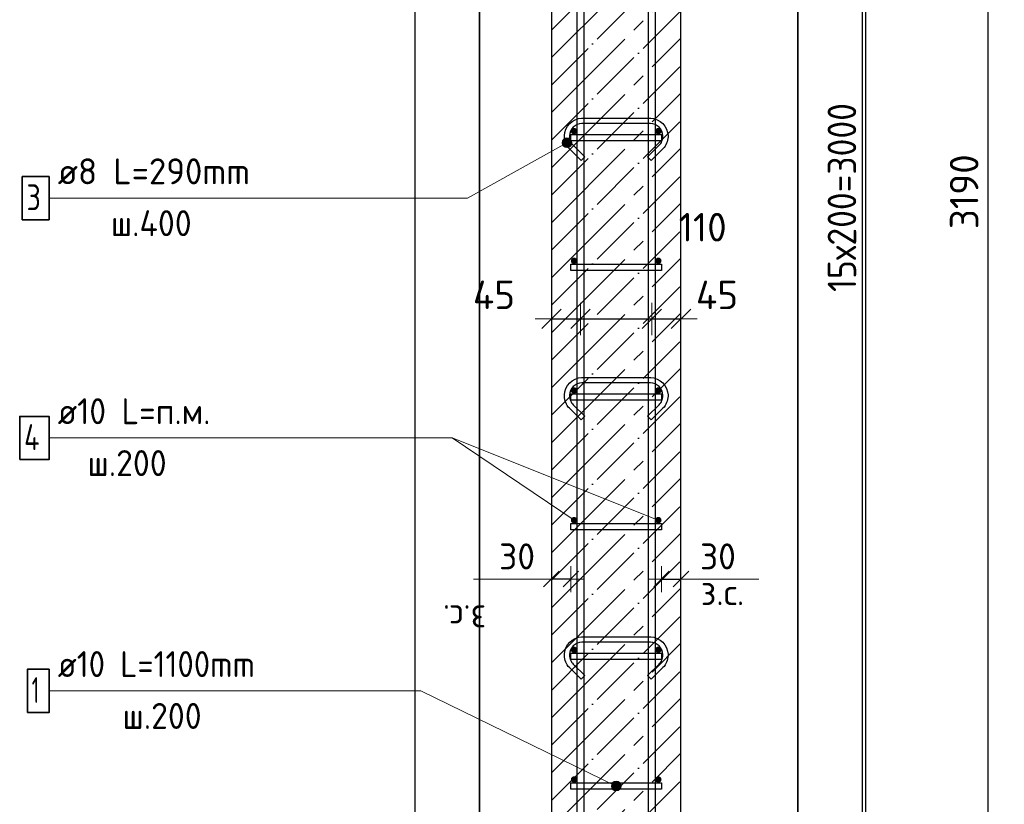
# Model space of a CAD drawing. Header units: millimetres. Extents: x -2258 to 68686, y -2266 to 30725.
# Tile 4 of 83: x -2227 to -707, y 4082 to 5292. Entities that reach past the tile are written whole.
import ezdxf

# ---------------------------------------------------------------- set-up
doc = ezdxf.new("R2010")
doc.units = ezdxf.units.MM
doc.header["$PDMODE"] = 65
doc.linetypes.add('______11', pattern=[100, 80, -10, 0, -10])
doc.linetypes.add('______5', pattern=[220, 160, -20, 20, -20])
for name, color, linetype, lineweight in [('Standard', 7, 'Continuous', 25), ('Арм.стержн. Арматура края', 96, 'Continuous', 35), ('Арм.стержн. вертикальными 1', 22, 'Continuous', 35), ('Арм.стержн.горизонт. 1', 180, 'Continuous', 35), ('Размерная линия_ общее', 7, 'Continuous', 13), ('Размерная линия_ общее_1', 7, 'Continuous', 13)]:
    doc.layers.add(name, color=color, linetype=linetype, lineweight=lineweight)
doc.layers.add('Арм.стержн.Стяжки', color=7, linetype='Continuous', lineweight=35, true_color=0x501e0f)
doc.styles.add('ISOCPEUR', font='ISOCPEUR')
doc.dimstyles.new('DIMSTYLE_3', dxfattribs={"dimtxt": 44, "dimasz": 50, "dimexe": 0, "dimexo": 0, "dimgap": 22, "dimtad": 2, "dimdec": 0, "dimrnd": 5, "dimzin": 12, "dimdsep": 46, "dimtxsty": 'ISOCPEUR', "dimblk1": 'ALL_ML_STRICH', "dimblk2": 'ALL_ML_STRICH', "dimsah": 1, "dimcen": 0, "dimclrd": 7, "dimclre": 256, "dimclrt": 7, "dimadec": 0, "dimazin": 0, "dimtfac": 1, "dimtdec": 0, "dimtix": 1, "dimtmove": 2, "dimatfit": 3, "dimfxl": 0, "dimtzin": 0, "dimlwd": 0, "dimlwe": -3, "dimarcsym": 0})
doc.dimstyles.new('DIMSTYLE_7', dxfattribs={"dimtxt": 44, "dimasz": 50, "dimexe": 0, "dimexo": 0.001, "dimgap": 22, "dimtad": 2, "dimdec": 0, "dimrnd": 5, "dimzin": 12, "dimdsep": 46, "dimtxsty": 'ISOCPEUR', "dimblk1": 'ALL_ML_STRICH', "dimblk2": 'ALL_ML_STRICH', "dimsah": 1, "dimcen": 0, "dimse1": 1, "dimse2": 1, "dimclrd": 7, "dimclre": 256, "dimclrt": 7, "dimadec": 0, "dimazin": 0, "dimtfac": 1, "dimtdec": 0, "dimtix": 1, "dimtmove": 2, "dimatfit": 3, "dimfxl": 0, "dimtvp": 1.2, "dimtzin": 0, "dimlwd": 0, "dimlwe": -3, "dimarcsym": 0})
doc.dimstyles.new('DIMSTYLE_9', dxfattribs={"dimtxt": 40, "dimasz": 40, "dimexe": 0, "dimexo": 0.001, "dimgap": 20, "dimtad": 2, "dimdec": 0, "dimrnd": 5, "dimzin": 12, "dimdsep": 46, "dimtxsty": 'ISOCPEUR', "dimblk1": 'ALL_ML_STRICH', "dimblk2": 'ALL_ML_STRICH', "dimsah": 1, "dimcen": 0, "dimse1": 1, "dimse2": 1, "dimclrd": 7, "dimclre": 256, "dimclrt": 7, "dimadec": 0, "dimazin": 0, "dimtfac": 1, "dimtdec": 0, "dimtix": 1, "dimtmove": 2, "dimatfit": 3, "dimfxl": 0, "dimtvp": 1.2, "dimtzin": 0, "dimlwd": 0, "dimlwe": -3, "dimarcsym": 0})

# ---------------------------------------------------------------- blocks, each defined once
blk = doc.blocks.new('ALL_ML_STRICH')
at = {"color": 0, "linetype": 'ByBlock', "lineweight": -2}
for p, q in [((0, -0.5), (0, 0.5)), ((-1, 0), (0.5, 0)), ((-0.3, -0.3), (0.3, 0.3))]:
    blk.add_line(p, q, dxfattribs=at)
blk = doc.blocks.new('*D259')
at = {"layer": 'DEFPOINTS', "color": 7, "linetype": 'Continuous', "lineweight": 13, "transparency": 33554687}
for p in [(-1084.3, 6615.2), (-1206.3, 3425.2), (-732.3, 3425.2)]:
    blk.add_point(p, dxfattribs=at)
at = {"layer": 'Размерная линия_ общее', "color": 253, "linetype": 'Continuous', "lineweight": -2, "true_color": 0xa0a0a0, "transparency": 33554687}
for p, q in [((-1064.3, 6615.2), (-732.3, 6615.2)), ((-1186.3, 3425.2), (-732.3, 3425.2))]:
    blk.add_line(p, q, dxfattribs=at)
at = {"layer": 'Размерная линия_ общее', "color": 7, "linetype": 'Continuous', "lineweight": -2, "transparency": 33554687}
blk.add_line((-732.3, 3425.2), (-732.3, 6615.2), dxfattribs=at)
at = {"layer": 'Размерная линия_ общее', "color": 7, "linetype": 'Continuous', "lineweight": 13, "transparency": 33554687, "xscale": 50, "yscale": 50, "zscale": 50}
for p, rotation in [((-732.3, 6615.2), 90), ((-732.3, 3425.2), 270)]:
    blk.add_blockref('ALL_ML_STRICH', p, dxfattribs=dict(at, rotation=rotation))
at = {"layer": 'Размерная линия_ общее', "color": 7, "linetype": 'Continuous', "lineweight": 13, "transparency": 33554687, "insert": (-769.3, 5026.8), "char_height": 44, "width": 176, "attachment_point": 5, "rotation": 90, "style": 'ISOCPEUR'}
blk.add_mtext('\\A1;{3190}', dxfattribs=at)
blk = doc.blocks.new('*D262')
at = {"layer": 'DEFPOINTS', "color": 7, "linetype": 'Continuous', "lineweight": 13, "transparency": 33554687}
for p in [(-1241.3, 6520.2), (-1241.3, 3520.2), (-920.9, 3520.2)]:
    blk.add_point(p, dxfattribs=at)
at = {"layer": 'Размерная линия_ общее', "color": 253, "linetype": 'Continuous', "lineweight": -2, "true_color": 0xa0a0a0, "transparency": 33554687}
for p, q in [((-1221.3, 6520.2), (-920.9, 6520.2)), ((-1221.3, 3520.2), (-920.9, 3520.2))]:
    blk.add_line(p, q, dxfattribs=at)
at = {"layer": 'Размерная линия_ общее', "color": 7, "linetype": 'Continuous', "lineweight": -2, "transparency": 33554687}
blk.add_line((-920.9, 3520.2), (-920.9, 6520.2), dxfattribs=at)
at = {"layer": 'Размерная линия_ общее', "color": 7, "linetype": 'Continuous', "lineweight": 13, "transparency": 33554687, "xscale": 50, "yscale": 50, "zscale": 50}
for p, rotation in [((-920.9, 6520.2), 90), ((-920.9, 3520.2), 270)]:
    blk.add_blockref('ALL_ML_STRICH', p, dxfattribs=dict(at, rotation=rotation))
at = {"layer": 'Размерная линия_ общее', "color": 7, "linetype": 'Continuous', "lineweight": 13, "transparency": 33554687, "insert": (-979.9, 4872.2), "char_height": 44, "width": 2.2, "attachment_point": 1, "rotation": 90, "line_spacing_factor": 0.60241, "style": 'ISOCPEUR'}
blk.add_mtext('\\W0.91;15х200=3000', dxfattribs=at)
blk = doc.blocks.new('*D269')
at = {"layer": 'DEFPOINTS', "color": 7, "linetype": 'Continuous', "lineweight": 13, "transparency": 33554687}
for p in [(-1361.3, 4833), (-1406.3, 4830.7), (-1406.3, 4821.3)]:
    blk.add_point(p, dxfattribs=at)
at = {"layer": 'Размерная линия_ общее', "color": 7, "linetype": 'Continuous', "lineweight": -2, "transparency": 33554687}
blk.add_line((-1406.3, 4830.7), (-1361.3, 4830.7), dxfattribs=at)
at = {"layer": 'Размерная линия_ общее', "color": 7, "linetype": 'Continuous', "lineweight": 13, "transparency": 33554687, "xscale": 50, "yscale": 50, "zscale": 50, "rotation": 180}
blk.add_blockref('ALL_ML_STRICH', (-1406.3, 4830.7), dxfattribs=at)
at = {"layer": 'Размерная линия_ общее', "color": 7, "linetype": 'Continuous', "lineweight": 13, "transparency": 33554687, "xscale": 50, "yscale": 50, "zscale": 50}
blk.add_blockref('ALL_ML_STRICH', (-1361.3, 4830.7), dxfattribs=at)
at = {"layer": 'Размерная линия_ общее', "color": 7, "linetype": 'Continuous', "lineweight": 13, "transparency": 33554687, "insert": (-1495, 4867.8), "char_height": 44, "width": 88, "attachment_point": 5, "style": 'ISOCPEUR'}
blk.add_mtext('\\A1;{45}', dxfattribs=at)
blk = doc.blocks.new('*D270')
at = {"layer": 'DEFPOINTS', "color": 7, "linetype": 'Continuous', "lineweight": 13, "transparency": 33554687}
for p in [(-1361.3, 4833), (-1251.3, 4837), (-1361.3, 4830.7)]:
    blk.add_point(p, dxfattribs=at)
at = {"layer": 'Размерная линия_ общее', "color": 7, "linetype": 'Continuous', "lineweight": -2, "transparency": 33554687}
blk.add_line((-1361.3, 4830.7), (-1251.3, 4830.7), dxfattribs=at)
at = {"layer": 'Размерная линия_ общее', "color": 7, "linetype": 'Continuous', "lineweight": 13, "transparency": 33554687, "xscale": 50, "yscale": 50, "zscale": 50, "rotation": 180}
blk.add_blockref('ALL_ML_STRICH', (-1361.3, 4830.7), dxfattribs=at)
at = {"layer": 'Размерная линия_ общее', "color": 7, "linetype": 'Continuous', "lineweight": 13, "transparency": 33554687, "xscale": 50, "yscale": 50, "zscale": 50}
blk.add_blockref('ALL_ML_STRICH', (-1251.3, 4830.7), dxfattribs=at)
at = {"layer": 'Размерная линия_ общее', "color": 7, "linetype": 'Continuous', "lineweight": 13, "transparency": 33554687, "insert": (-1172.8, 4972.1), "char_height": 44, "width": 132, "attachment_point": 5, "style": 'ISOCPEUR'}
blk.add_mtext('\\A1;{110}', dxfattribs=at)
blk = doc.blocks.new('*D271')
at = {"layer": 'DEFPOINTS', "color": 7, "linetype": 'Continuous', "lineweight": 13, "transparency": 33554687}
for p in [(-1251.3, 4837), (-1251.3, 4830.7), (-1206.3, 4829.8)]:
    blk.add_point(p, dxfattribs=at)
at = {"layer": 'Размерная линия_ общее', "color": 7, "linetype": 'Continuous', "lineweight": -2, "transparency": 33554687}
blk.add_line((-1251.3, 4830.7), (-1206.3, 4830.7), dxfattribs=at)
at = {"layer": 'Размерная линия_ общее', "color": 7, "linetype": 'Continuous', "lineweight": 13, "transparency": 33554687, "xscale": 50, "yscale": 50, "zscale": 50, "rotation": 180}
blk.add_blockref('ALL_ML_STRICH', (-1251.3, 4830.7), dxfattribs=at)
at = {"layer": 'Размерная линия_ общее', "color": 7, "linetype": 'Continuous', "lineweight": 13, "transparency": 33554687, "xscale": 50, "yscale": 50, "zscale": 50}
blk.add_blockref('ALL_ML_STRICH', (-1206.3, 4830.7), dxfattribs=at)
at = {"layer": 'Размерная линия_ общее', "color": 7, "linetype": 'Continuous', "lineweight": 13, "transparency": 33554687, "insert": (-1150.7, 4867.7), "char_height": 44, "width": 88, "attachment_point": 5, "style": 'ISOCPEUR'}
blk.add_mtext('\\A1;{45}', dxfattribs=at)
blk = doc.blocks.new('*D272')
at = {"layer": 'DEFPOINTS', "color": 7, "linetype": 'Continuous', "lineweight": 13, "transparency": 33554687}
for p in [(-1236.3, 4429.4), (-1236.3, 4420.7), (-1206.3, 4420.7)]:
    blk.add_point(p, dxfattribs=at)
at = {"layer": 'Размерная линия_ общее_1', "color": 7, "linetype": 'Continuous', "lineweight": -2, "transparency": 33554687}
blk.add_line((-1236.3, 4429.4), (-1206.3, 4429.4), dxfattribs=at)
at = {"layer": 'Размерная линия_ общее_1', "color": 7, "linetype": 'Continuous', "lineweight": 13, "transparency": 33554687, "xscale": 40, "yscale": 40, "zscale": 40, "rotation": 180}
blk.add_blockref('ALL_ML_STRICH', (-1236.3, 4429.4), dxfattribs=at)
at = {"layer": 'Размерная линия_ общее_1', "color": 7, "linetype": 'Continuous', "lineweight": 13, "transparency": 33554687, "xscale": 40, "yscale": 40, "zscale": 40}
blk.add_blockref('ALL_ML_STRICH', (-1206.3, 4429.4), dxfattribs=at)
at = {"layer": 'Размерная линия_ общее_1', "color": 7, "linetype": 'Continuous', "lineweight": 13, "transparency": 33554687, "insert": (-1149.3, 4464.4), "char_height": 40, "width": 80, "attachment_point": 5, "style": 'ISOCPEUR'}
blk.add_mtext('\\A1;{30}', dxfattribs=at)
at = {"layer": 'Размерная линия_ общее_1', "color": 7, "linetype": 'Continuous', "lineweight": 13, "transparency": 33554687, "insert": (-1175.8, 4429.2), "char_height": 40, "width": 2, "attachment_point": 1, "line_spacing_factor": 0.60241, "style": 'ISOCPEUR'}
blk.add_mtext('з.с.', dxfattribs=at)
blk = doc.blocks.new('*D273')
at = {"layer": 'DEFPOINTS', "color": 7, "linetype": 'Continuous', "lineweight": 13, "transparency": 33554687}
for p in [(-1376.3, 4429.4), (-1406.3, 4420.7), (-1376.3, 4420.7)]:
    blk.add_point(p, dxfattribs=at)
at = {"layer": 'Размерная линия_ общее_1', "color": 7, "linetype": 'Continuous', "lineweight": -2, "transparency": 33554687}
blk.add_line((-1376.3, 4429.4), (-1406.3, 4429.4), dxfattribs=at)
at = {"layer": 'Размерная линия_ общее_1', "color": 7, "linetype": 'Continuous', "lineweight": 13, "transparency": 33554687, "xscale": 40, "yscale": 40, "zscale": 40}
for p, rotation in [((-1406.3, 4429.4), 180), ((-1376.3, 4429.4), 360)]:
    blk.add_blockref('ALL_ML_STRICH', p, dxfattribs=dict(at, rotation=rotation))
at = {"layer": 'Размерная линия_ общее_1', "color": 7, "linetype": 'Continuous', "lineweight": 13, "transparency": 33554687, "insert": (-1459.3, 4464.4), "char_height": 40, "width": 80, "attachment_point": 5, "style": 'ISOCPEUR'}
blk.add_mtext('\\A1;{30}', dxfattribs=at)
at = {"layer": 'Размерная линия_ общее_1', "color": 7, "linetype": 'Continuous', "lineweight": 13, "transparency": 33554687, "insert": (-1506.9, 4349.2), "char_height": 40, "width": 2, "attachment_point": 1, "rotation": 180, "line_spacing_factor": 0.60241, "style": 'ISOCPEUR'}
blk.add_mtext('з.с.', dxfattribs=at)

msp = doc.modelspace()

# ---------------------------------------------------------------- hatches: boundary and pattern name
at = {"layer": 'Арм.стержн. Арматура края', "linetype": 'Continuous', "lineweight": 13, "transparency": 33554687}
for points in [[(-1313.8, 4109.7), (-1310.5, 4116.4), (-1313.1, 4113.5)], [(-1310.5, 4116.4), (-1313.8, 4109.7), (-1312.5, 4106.1)], [(-1310.5, 4116.4), (-1312.5, 4106.1), (-1306.9, 4117.7)], [(-1306.9, 4117.7), (-1312.5, 4106.1), (-1309.6, 4103.5)], [(-1306.9, 4117.7), (-1309.6, 4103.5), (-1303.1, 4117)], [(-1303.1, 4117), (-1309.6, 4103.5), (-1305.8, 4102.8)], [(-1303.1, 4117), (-1305.8, 4102.8), (-1300.1, 4114.4)], [(-1300.1, 4114.4), (-1305.8, 4102.8), (-1302.2, 4104.1)], [(-1300.1, 4114.4), (-1302.2, 4104.1), (-1298.9, 4110.8)], [(-1298.9, 4110.8), (-1302.2, 4104.1), (-1299.6, 4107)]]:
    msp.add_hatch(color=7, dxfattribs=at).paths.add_polyline_path(points)
at = {"layer": 'Арм.стержн.горизонт. 1', "linetype": 'Continuous', "lineweight": 50, "transparency": 33554687}
for points in [[(-1366.3, 5120.2), (-1366.7, 5122.2), (-1367.8, 5123.8), (-1369.4, 5124.9), (-1371.3, 5125.2), (-1373.2, 5124.9), (-1374.9, 5123.8), (-1376, 5122.2), (-1376.3, 5120.2), (-1376, 5118.3), (-1374.9, 5116.7), (-1373.2, 5115.6), (-1371.3, 5115.2), (-1369.4, 5115.6), (-1367.8, 5116.7), (-1366.7, 5118.3)], [(-1236.3, 5120.2), (-1236.7, 5122.2), (-1237.8, 5123.8), (-1239.4, 5124.9), (-1241.3, 5125.2), (-1243.2, 5124.9), (-1244.9, 5123.8), (-1246, 5122.2), (-1246.3, 5120.2), (-1246, 5118.3), (-1244.9, 5116.7), (-1243.2, 5115.6), (-1241.3, 5115.2), (-1239.4, 5115.6), (-1237.8, 5116.7), (-1236.7, 5118.3)], [(-1366.3, 4920.2), (-1366.7, 4922.2), (-1367.8, 4923.8), (-1369.4, 4924.9), (-1371.3, 4925.2), (-1373.2, 4924.9), (-1374.9, 4923.8), (-1376, 4922.2), (-1376.3, 4920.2), (-1376, 4918.3), (-1374.9, 4916.7), (-1373.2, 4915.6), (-1371.3, 4915.2), (-1369.4, 4915.6), (-1367.8, 4916.7), (-1366.7, 4918.3)], [(-1236.3, 4920.2), (-1236.7, 4922.2), (-1237.8, 4923.8), (-1239.4, 4924.9), (-1241.3, 4925.2), (-1243.2, 4924.9), (-1244.9, 4923.8), (-1246, 4922.2), (-1246.3, 4920.2), (-1246, 4918.3), (-1244.9, 4916.7), (-1243.2, 4915.6), (-1241.3, 4915.2), (-1239.4, 4915.6), (-1237.8, 4916.7), (-1236.7, 4918.3)], [(-1366.3, 4720.2), (-1366.7, 4722.2), (-1367.8, 4723.8), (-1369.4, 4724.9), (-1371.3, 4725.2), (-1373.2, 4724.9), (-1374.9, 4723.8), (-1376, 4722.2), (-1376.3, 4720.2), (-1376, 4718.3), (-1374.9, 4716.7), (-1373.2, 4715.6), (-1371.3, 4715.2), (-1369.4, 4715.6), (-1367.8, 4716.7), (-1366.7, 4718.3)], [(-1236.3, 4720.2), (-1236.7, 4722.2), (-1237.8, 4723.8), (-1239.4, 4724.9), (-1241.3, 4725.2), (-1243.2, 4724.9), (-1244.9, 4723.8), (-1246, 4722.2), (-1246.3, 4720.2), (-1246, 4718.3), (-1244.9, 4716.7), (-1243.2, 4715.6), (-1241.3, 4715.2), (-1239.4, 4715.6), (-1237.8, 4716.7), (-1236.7, 4718.3)], [(-1366.3, 4520.2), (-1366.7, 4522.2), (-1367.8, 4523.8), (-1369.4, 4524.9), (-1371.3, 4525.2), (-1373.2, 4524.9), (-1374.9, 4523.8), (-1376, 4522.2), (-1376.3, 4520.2), (-1376, 4518.3), (-1374.9, 4516.7), (-1373.2, 4515.6), (-1371.3, 4515.2), (-1369.4, 4515.6), (-1367.8, 4516.7), (-1366.7, 4518.3)], [(-1236.3, 4520.2), (-1236.7, 4522.2), (-1237.8, 4523.8), (-1239.4, 4524.9), (-1241.3, 4525.2), (-1243.2, 4524.9), (-1244.9, 4523.8), (-1246, 4522.2), (-1246.3, 4520.2), (-1246, 4518.3), (-1244.9, 4516.7), (-1243.2, 4515.6), (-1241.3, 4515.2), (-1239.4, 4515.6), (-1237.8, 4516.7), (-1236.7, 4518.3)], [(-1366.3, 4320.2), (-1366.7, 4322.2), (-1367.8, 4323.8), (-1369.4, 4324.9), (-1371.3, 4325.2), (-1373.2, 4324.9), (-1374.9, 4323.8), (-1376, 4322.2), (-1376.3, 4320.2), (-1376, 4318.3), (-1374.9, 4316.7), (-1373.2, 4315.6), (-1371.3, 4315.2), (-1369.4, 4315.6), (-1367.8, 4316.7), (-1366.7, 4318.3)], [(-1236.3, 4320.2), (-1236.7, 4322.2), (-1237.8, 4323.8), (-1239.4, 4324.9), (-1241.3, 4325.2), (-1243.2, 4324.9), (-1244.9, 4323.8), (-1246, 4322.2), (-1246.3, 4320.2), (-1246, 4318.3), (-1244.9, 4316.7), (-1243.2, 4315.6), (-1241.3, 4315.2), (-1239.4, 4315.6), (-1237.8, 4316.7), (-1236.7, 4318.3)], [(-1366.3, 4120.2), (-1366.7, 4122.2), (-1367.8, 4123.8), (-1369.4, 4124.9), (-1371.3, 4125.2), (-1373.2, 4124.9), (-1374.9, 4123.8), (-1376, 4122.2), (-1376.3, 4120.2), (-1376, 4118.3), (-1374.9, 4116.7), (-1373.2, 4115.6), (-1371.3, 4115.2), (-1369.4, 4115.6), (-1367.8, 4116.7), (-1366.7, 4118.3)], [(-1236.3, 4120.2), (-1236.7, 4122.2), (-1237.8, 4123.8), (-1239.4, 4124.9), (-1241.3, 4125.2), (-1243.2, 4124.9), (-1244.9, 4123.8), (-1246, 4122.2), (-1246.3, 4120.2), (-1246, 4118.3), (-1244.9, 4116.7), (-1243.2, 4115.6), (-1241.3, 4115.2), (-1239.4, 4115.6), (-1237.8, 4116.7), (-1236.7, 4118.3)]]:
    msp.add_hatch(color=4, dxfattribs=at).paths.add_polyline_path(points)
at = {"layer": 'Арм.стержн.Стяжки', "linetype": 'Continuous', "lineweight": 13, "transparency": 33554687}
for points in [[(-1388.7, 5106.1), (-1378.7, 5095.8), (-1386, 5108.9)], [(-1386, 5108.9), (-1375.9, 5098.5), (-1382.2, 5109.8)], [(-1386, 5108.9), (-1378.7, 5095.8), (-1375.9, 5098.5)], [(-1382.2, 5109.8), (-1375.9, 5098.5), (-1374.9, 5102.2)], [(-1382.2, 5109.8), (-1374.9, 5102.2), (-1378.5, 5108.7)], [(-1378.5, 5108.7), (-1374.9, 5102.2), (-1375.8, 5106)], [(-1389.8, 5102.4), (-1382.5, 5094.8), (-1388.7, 5106.1)], [(-1386.1, 5095.9), (-1389.8, 5102.4), (-1388.9, 5098.7)], [(-1389.8, 5102.4), (-1386.1, 5095.9), (-1382.5, 5094.8)], [(-1388.7, 5106.1), (-1382.5, 5094.8), (-1378.7, 5095.8)]]:
    msp.add_hatch(color=7, dxfattribs=at).paths.add_polyline_path(points)

# ---------------------------------------------------------------- linework, layer by layer
at = {"color": 52, "linetype": 'Continuous', "lineweight": -3, "transparency": 33554687}
for p, q in [((-1517.3, 8289.6), (-1517.3, 3109.6)), ((-1517.3, 3109.6), (-1517.3, 8289.6)), ((-1026.2, 8289.6), (-1026.2, 3109.6)), ((-1026.2, 3109.6), (-1026.2, 8289.6))]:
    msp.add_line(p, q, dxfattribs=at)
at = {"layer": 'Standard', "color": 7, "linetype": 'Continuous', "lineweight": 25, "transparency": 33554687}
for p, q in [((-1406.3, 6615.2), (-1406.3, 3425.2)), ((-1206.3, 3425.2), (-1206.3, 6615.2))]:
    msp.add_line(p, q, dxfattribs=at)
at = {"layer": 'Standard', "color": 7, "linetype": '______11', "lineweight": -3, "transparency": 33554687}
for p, q in [((-1406.3, 5276.1), (-1206.3, 5476.1)), ((-1406.3, 5191.2), (-1206.3, 5391.2)), ((-1406.3, 5106.3), (-1206.3, 5306.3)), ((-1406.3, 5021.5), (-1206.3, 5221.5)), ((-1406.3, 4936.6), (-1206.3, 5136.6)), ((-1406.3, 4851.8), (-1206.3, 5051.8)), ((-1406.3, 4766.9), (-1206.3, 4966.9)), ((-1406.3, 4682.1), (-1206.3, 4882.1)), ((-1406.3, 4597.2), (-1206.3, 4797.2)), ((-1406.3, 4512.4), (-1206.3, 4712.4)), ((-1406.3, 4427.5), (-1206.3, 4627.5)), ((-1406.3, 4342.7), (-1206.3, 4542.7)), ((-1406.3, 4257.8), (-1206.3, 4457.8)), ((-1406.3, 4173), (-1206.3, 4373)), ((-1406.3, 4088.1), (-1206.3, 4288.1)), ((-1406.3, 4003.3), (-1206.3, 4203.3)), ((-1406.3, 3918.4), (-1206.3, 4118.4))]:
    msp.add_line(p, q, dxfattribs=at)
at = {"layer": 'Standard', "color": 7, "linetype": '______5', "lineweight": -3, "transparency": 33554687}
for p, q in [((-1406.3, 5233.6), (-1206.3, 5433.6)), ((-1406.3, 5148.8), (-1206.3, 5348.8)), ((-1406.3, 5063.9), (-1206.3, 5263.9)), ((-1406.3, 4979.1), (-1206.3, 5179.1)), ((-1406.3, 4894.2), (-1206.3, 5094.2)), ((-1406.3, 4809.4), (-1206.3, 5009.4)), ((-1406.3, 4724.5), (-1206.3, 4924.5)), ((-1406.3, 4639.7), (-1206.3, 4839.7)), ((-1406.3, 4554.8), (-1206.3, 4754.8)), ((-1406.3, 4470), (-1206.3, 4670)), ((-1406.3, 4385.1), (-1206.3, 4585.1)), ((-1406.3, 4300.2), (-1206.3, 4500.2)), ((-1406.3, 4215.4), (-1206.3, 4415.4)), ((-1406.3, 4130.5), (-1206.3, 4330.5)), ((-1406.3, 4045.7), (-1206.3, 4245.7)), ((-1406.3, 3960.8), (-1206.3, 4160.8))]:
    msp.add_line(p, q, dxfattribs=at)
at = {"layer": 'Standard', "color": 7, "linetype": 'Continuous', "lineweight": 13, "transparency": 33554687}
for p, q in [((-1241.3, 4520.2), (-1559.6, 4647)), ((-1406.3, 4429.4), (-1526.3, 4429.4)), ((-1206.3, 4429.4), (-1086.3, 4429.4))]:
    msp.add_line(p, q, dxfattribs=at)
at = {"layer": 'Standard', "color": 7, "linetype": 'Continuous', "lineweight": 25, "transparency": 33554687}
msp.add_lwpolyline([(-1617.3, 3009.6), (-926.2, 3009.6), (-926.2, 8389.6), (-1617.3, 8389.6), (-1617.3, 3009.6)], dxfattribs=at)
at = {"layer": 'Арм.стержн. Арматура края', "color": 7, "linetype": 'Continuous', "lineweight": 13, "transparency": 33554687}
for p, q in [((-2181.6, 4257), (-1607.6, 4257)), ((-1607.6, 4257), (-1306.3, 4110.2)), ((-1313.1, 4113.5), (-1313.1, 4113.5)), ((-1309.6, 4103.5), (-1309.6, 4103.5)), ((-1303.1, 4117), (-1303.1, 4117)), ((-1299.6, 4107), (-1299.6, 4107))]:
    msp.add_line(p, q, dxfattribs=at)
at = {"layer": 'Арм.стержн. Арматура края', "color": 4, "linetype": 'Continuous', "lineweight": 25, "transparency": 33554687}
for points in [[(-1236.3, 5105.2), (-1376.3, 5105.2), (-1376.3, 5115.2), (-1236.3, 5115.2), (-1236.3, 5105.2)], [(-1236.3, 4905.2), (-1376.3, 4905.2), (-1376.3, 4915.2), (-1236.3, 4915.2), (-1236.3, 4905.2)], [(-1236.3, 4705.2), (-1376.3, 4705.2), (-1376.3, 4715.2), (-1236.3, 4715.2), (-1236.3, 4705.2)], [(-1236.3, 4505.2), (-1376.3, 4505.2), (-1376.3, 4515.2), (-1236.3, 4515.2), (-1236.3, 4505.2)], [(-1236.3, 4305.2), (-1376.3, 4305.2), (-1376.3, 4315.2), (-1236.3, 4315.2), (-1236.3, 4305.2)], [(-1236.3, 4105.2), (-1376.3, 4105.2), (-1376.3, 4115.2), (-1236.3, 4115.2), (-1236.3, 4105.2)]]:
    msp.add_lwpolyline(points, dxfattribs=at)
at = {"layer": 'Арм.стержн. Арматура края', "color": 7, "linetype": 'Continuous', "lineweight": 35, "transparency": 33554687}
msp.add_lwpolyline([(-2215, 4223.6), (-2181.6, 4223.6), (-2181.6, 4290.3), (-2215, 4290.3), (-2215, 4223.6)], dxfattribs=at)
at = {"layer": 'Арм.стержн. Арматура края', "color": 7, "linetype": 'Continuous', "lineweight": 13, "transparency": 33554687}
msp.add_circle((-1306.3, 4110.2), 7.5, dxfattribs=at)
at = {"layer": 'Арм.стержн. вертикальными 1', "color": 4, "linetype": 'Continuous', "lineweight": 25, "transparency": 33554687}
for points in [[(-1366.3, 3425.2), (-1366.3, 7625.2), (-1356.3, 7625.2), (-1356.3, 3425.2), (-1366.3, 3425.2)], [(-1366.3, 3425.2), (-1366.3, 7625.2), (-1356.3, 7625.2), (-1356.3, 3425.2), (-1366.3, 3425.2)], [(-1256.3, 3425.2), (-1256.3, 7625.2), (-1246.3, 7625.2), (-1246.3, 3425.2), (-1256.3, 3425.2)], [(-1256.3, 3425.2), (-1256.3, 7625.2), (-1246.3, 7625.2), (-1246.3, 3425.2), (-1256.3, 3425.2)]]:
    msp.add_lwpolyline(points, dxfattribs=at)
at = {"layer": 'Арм.стержн.горизонт. 1', "color": 7, "linetype": 'Continuous', "lineweight": 13, "transparency": 33554687}
for p, q in [((-2181.6, 4647), (-1559.6, 4647)), ((-1559.6, 4647), (-1371.3, 4520.2))]:
    msp.add_line(p, q, dxfattribs=at)
at = {"layer": 'Арм.стержн.горизонт. 1', "color": 7, "linetype": 'Continuous', "lineweight": 35, "transparency": 33554687}
msp.add_lwpolyline([(-2227, 4613.6), (-2181.6, 4613.6), (-2181.6, 4680.3), (-2227, 4680.3), (-2227, 4613.6)], dxfattribs=at)
at = {"layer": 'Арм.стержн.Стяжки', "color": 7, "linetype": 'Continuous', "lineweight": 13, "transparency": 33554687}
for p, q in [((-1386, 5108.9), (-1386, 5108.9)), ((-1535.6, 5017), (-1382.3, 5102.3)), ((-1388.9, 5098.7), (-1388.9, 5098.7)), ((-1378.7, 5095.8), (-1378.7, 5095.8)), ((-1375.8, 5106), (-1375.8, 5106)), ((-2181.6, 5017), (-1535.6, 5017))]:
    msp.add_line(p, q, dxfattribs=at)
at = {"layer": 'Арм.стержн.Стяжки', "color": 40, "linetype": 'Continuous', "lineweight": 25, "transparency": 33554687}
for points in [[(-1257.8, 5080.5), (-1239.9, 5098.4), (-1238.7, 5099.8), (-1237.6, 5101.3), (-1236.6, 5102.9), (-1235.9, 5104.6), (-1235.2, 5106.3), (-1234.8, 5108.1), (-1234.5, 5110), (-1234.3, 5111.9), (-1234.3, 5113), (-1234.8, 5116.6), (-1236, 5120.3), (-1237.9, 5123.6), (-1240.2, 5126.4), (-1242.9, 5128.7), (-1246.3, 5130.5), (-1249.9, 5131.7), (-1253.6, 5132.2), (-1359.1, 5132.2), (-1362.7, 5131.7), (-1366.4, 5130.5), (-1369.7, 5128.7), (-1372.5, 5126.4), (-1374.7, 5123.6), (-1376.6, 5120.3), (-1377.8, 5116.6), (-1378.3, 5113), (-1378.3, 5111.9), (-1378.2, 5110), (-1377.9, 5108.1), (-1377.4, 5106.3), (-1376.8, 5104.6), (-1376, 5102.9), (-1375.1, 5101.3), (-1374, 5099.8), (-1372.7, 5098.4), (-1354.9, 5080.5), (-1360.5, 5074.9), (-1378.6, 5092.9), (-1380.3, 5094.8), (-1381.8, 5096.9), (-1383.1, 5099.2), (-1384.2, 5101.5), (-1385.1, 5104), (-1385.7, 5106.5), (-1386.2, 5109.1), (-1386.3, 5111.6), (-1386.3, 5113.6), (-1385.7, 5118.4), (-1384, 5123.5), (-1381.4, 5128.2), (-1378.1, 5132.1), (-1374.3, 5135.3), (-1369.6, 5137.9), (-1364.5, 5139.6), (-1359.7, 5140.2), (-1253, 5140.2), (-1248.1, 5139.6), (-1243.1, 5137.9), (-1238.4, 5135.3), (-1234.5, 5132.1), (-1231.3, 5128.2), (-1228.7, 5123.5), (-1227, 5118.4), (-1226.3, 5113.6), (-1226.3, 5111.6), (-1226.5, 5109.1), (-1226.9, 5106.5), (-1227.6, 5104), (-1228.5, 5101.5), (-1229.6, 5099.2), (-1230.9, 5096.9), (-1232.4, 5094.8), (-1234.1, 5092.9), (-1252.1, 5074.9), (-1257.8, 5080.5)], [(-1257.8, 4680.5), (-1239.9, 4698.4), (-1238.7, 4699.8), (-1237.6, 4701.3), (-1236.6, 4702.9), (-1235.9, 4704.6), (-1235.2, 4706.3), (-1234.8, 4708.1), (-1234.5, 4710), (-1234.3, 4711.9), (-1234.3, 4713), (-1234.8, 4716.6), (-1236, 4720.3), (-1237.9, 4723.6), (-1240.2, 4726.4), (-1242.9, 4728.7), (-1246.3, 4730.5), (-1249.9, 4731.7), (-1253.6, 4732.2), (-1359.1, 4732.2), (-1362.7, 4731.7), (-1366.4, 4730.5), (-1369.7, 4728.7), (-1372.5, 4726.4), (-1374.7, 4723.6), (-1376.6, 4720.3), (-1377.8, 4716.6), (-1378.3, 4713), (-1378.3, 4711.9), (-1378.2, 4710), (-1377.9, 4708.1), (-1377.4, 4706.3), (-1376.8, 4704.6), (-1376, 4702.9), (-1375.1, 4701.3), (-1374, 4699.8), (-1372.7, 4698.4), (-1354.9, 4680.5), (-1360.5, 4674.9), (-1378.6, 4692.9), (-1380.3, 4694.8), (-1381.8, 4696.9), (-1383.1, 4699.2), (-1384.2, 4701.5), (-1385.1, 4704), (-1385.7, 4706.5), (-1386.2, 4709.1), (-1386.3, 4711.6), (-1386.3, 4713.6), (-1385.7, 4718.4), (-1384, 4723.5), (-1381.4, 4728.2), (-1378.1, 4732.1), (-1374.3, 4735.3), (-1369.6, 4737.9), (-1364.5, 4739.6), (-1359.7, 4740.2), (-1253, 4740.2), (-1248.1, 4739.6), (-1243.1, 4737.9), (-1238.4, 4735.3), (-1234.5, 4732.1), (-1231.3, 4728.2), (-1228.7, 4723.5), (-1227, 4718.4), (-1226.3, 4713.6), (-1226.3, 4711.6), (-1226.5, 4709.1), (-1226.9, 4706.5), (-1227.6, 4704), (-1228.5, 4701.5), (-1229.6, 4699.2), (-1230.9, 4696.9), (-1232.4, 4694.8), (-1234.1, 4692.9), (-1252.1, 4674.9), (-1257.8, 4680.5)], [(-1257.8, 4280.5), (-1239.9, 4298.4), (-1238.7, 4299.8), (-1237.6, 4301.3), (-1236.6, 4302.9), (-1235.9, 4304.6), (-1235.2, 4306.3), (-1234.8, 4308.1), (-1234.5, 4310), (-1234.3, 4311.9), (-1234.3, 4313), (-1234.8, 4316.6), (-1236, 4320.3), (-1237.9, 4323.6), (-1240.2, 4326.4), (-1242.9, 4328.7), (-1246.3, 4330.5), (-1249.9, 4331.7), (-1253.6, 4332.2), (-1359.1, 4332.2), (-1362.7, 4331.7), (-1366.4, 4330.5), (-1369.7, 4328.7), (-1372.5, 4326.4), (-1374.7, 4323.6), (-1376.6, 4320.3), (-1377.8, 4316.6), (-1378.3, 4313), (-1378.3, 4311.9), (-1378.2, 4310), (-1377.9, 4308.1), (-1377.4, 4306.3), (-1376.8, 4304.6), (-1376, 4302.9), (-1375.1, 4301.3), (-1374, 4299.8), (-1372.7, 4298.4), (-1354.9, 4280.5), (-1360.5, 4274.9), (-1378.6, 4292.9), (-1380.3, 4294.8), (-1381.8, 4296.9), (-1383.1, 4299.2), (-1384.2, 4301.5), (-1385.1, 4304), (-1385.7, 4306.5), (-1386.2, 4309.1), (-1386.3, 4311.6), (-1386.3, 4313.6), (-1385.7, 4318.4), (-1384, 4323.5), (-1381.4, 4328.2), (-1378.1, 4332.1), (-1374.3, 4335.3), (-1369.6, 4337.9), (-1364.5, 4339.6), (-1359.7, 4340.2), (-1253, 4340.2), (-1248.1, 4339.6), (-1243.1, 4337.9), (-1238.4, 4335.3), (-1234.5, 4332.1), (-1231.3, 4328.2), (-1228.7, 4323.5), (-1227, 4318.4), (-1226.3, 4313.6), (-1226.3, 4311.6), (-1226.5, 4309.1), (-1226.9, 4306.5), (-1227.6, 4304), (-1228.5, 4301.5), (-1229.6, 4299.2), (-1230.9, 4296.9), (-1232.4, 4294.8), (-1234.1, 4292.9), (-1252.1, 4274.9), (-1257.8, 4280.5)]]:
    msp.add_lwpolyline(points, dxfattribs=at)
at = {"layer": 'Арм.стержн.Стяжки', "color": 7, "linetype": 'Continuous', "lineweight": 35, "transparency": 33554687}
msp.add_lwpolyline([(-2223, 4983.6), (-2181.6, 4983.6), (-2181.6, 5050.3), (-2223, 5050.3), (-2223, 4983.6)], dxfattribs=at)
at = {"layer": 'Арм.стержн.Стяжки', "color": 7, "linetype": 'Continuous', "lineweight": 13, "transparency": 33554687}
msp.add_circle((-1382.3, 5102.3), 7.5, dxfattribs=at)

# ---------------------------------------------------------------- texts
at = {"layer": 'Арм.стержн. Арматура края', "color": 7, "linetype": 'Continuous', "lineweight": 25, "transparency": 33554687, "char_height": 40, "attachment_point": 7, "style": 'ISOCPEUR'}
for s, insert, width in [('\\W0.92;ø10 L=1100mm ', (-2168.3, 4278.3), 374.226), ('\\W0.56;1', (-2208.3, 4238.3), 31.111), ('\\W0.95;ш.200 ', (-2068.3, 4198.3), 174.933)]:
    msp.add_mtext(s, dxfattribs=dict(at, insert=insert, width=width))
at = {"layer": 'Арм.стержн.горизонт. 1', "color": 7, "linetype": 'Continuous', "lineweight": 25, "transparency": 33554687, "char_height": 40, "attachment_point": 7, "style": 'ISOCPEUR'}
for s, insert, width in [('\\W0.94;ø10 L=п.м.', (-2168.3, 4668.3), 266.644), ('\\W0.80;4', (-2220.3, 4628.3), 47.978), ('\\W0.95;ш.200 ', (-2122.3, 4588.3), 174.933)]:
    msp.add_mtext(s, dxfattribs=dict(at, insert=insert, width=width))
at = {"layer": 'Арм.стержн.Стяжки', "color": 7, "linetype": 'Continuous', "lineweight": 25, "transparency": 33554687, "char_height": 40, "attachment_point": 7, "style": 'ISOCPEUR'}
for s, insert, width in [('\\W0.98;ø8 L=290mm ', (-2168.3, 5038.3), 343.369), ('\\W0.78;3', (-2216.3, 4998.3), 43.521), ('\\W0.95;ш.400 ', (-2086.3, 4958.3), 178.965)]:
    msp.add_mtext(s, dxfattribs=dict(at, insert=insert, width=width))

# ---------------------------------------------------------------- dimensions: what is measured, and where the dimension line sits
at = {"layer": 'Размерная линия_ общее', "color": 7, "linetype": 'Continuous', "lineweight": 13, "transparency": 33554687}
dim = msp.add_linear_dim(base=(-732.3, 6615.2), p1=(-1186.3, 3425.2), p2=(-1064.3, 6615.2), angle=90, dimstyle='DIMSTYLE_3', override={"dimpost": '<>', "dimclrd": 7, "dimclre": 253, "dimclrt": 7, "dimlwd": 0, "dimlwe": 65533}, dxfattribs=at)
dim.commit()
dim.dimension.update_dxf_attribs({"geometry": '*D259', "text_midpoint": (-769.3, 5026.8), "dimtype": 160})
dim = msp.add_linear_dim(base=(-920.9, 6520.2), p1=(-1221.3, 3520.2), p2=(-1221.3, 6520.2), angle=90, text='\\W0.91;15х200=3000', dimstyle='DIMSTYLE_3', override={"dimpost": '<>', "dimclrd": 7, "dimclre": 253, "dimclrt": 7, "dimlwd": 0, "dimlwe": 65533}, dxfattribs=at)
dim.commit()
dim.dimension.update_dxf_attribs({"geometry": '*D262', "text_midpoint": (-942.9, 5020.2), "dimtype": 160})
for base, p1, p2, picture, middle in [((-1251.3, 4830.7), (-1361.3, 4833), (-1251.3, 4837), '*D270', (-1172.8, 4972.1)), ((-1361.3, 4830.7), (-1406.3, 4821.3), (-1361.3, 4833), '*D269', (-1495, 4867.8)), ((-1206.3, 4830.7), (-1251.3, 4837), (-1206.3, 4829.8), '*D271', (-1150.7, 4867.7))]:
    dim = msp.add_linear_dim(base=base, p1=p1, p2=p2, dimstyle='DIMSTYLE_7', override={"dimpost": '<>', "dimclrd": 7, "dimclre": 253, "dimclrt": 7, "dimlwd": 0, "dimlwe": 65533}, dxfattribs=at)
    dim.commit()
    dim.dimension.update_dxf_attribs({"geometry": picture, "text_midpoint": middle, "dimtype": 160})
at = {"layer": 'Размерная линия_ общее_1', "color": 7, "linetype": 'Continuous', "lineweight": 13, "transparency": 33554687}
dim = msp.add_linear_dim(base=(-1406.3, 4429.4), p1=(-1376.3, 4420.7), p2=(-1406.3, 4420.7), angle=180, text='<>\\Xз.с.', dimstyle='DIMSTYLE_9', override={"dimpost": '<>', "dimclrd": 7, "dimclre": 253, "dimclrt": 7, "dimlwd": 0, "dimlwe": 65533}, dxfattribs=at)
dim.commit()
dim.dimension.update_dxf_attribs({"geometry": '*D273', "text_midpoint": (-1459.3, 4464.4), "dimtype": 160})
dim = msp.add_linear_dim(base=(-1206.3, 4429.4), p1=(-1236.3, 4420.7), p2=(-1206.3, 4420.7), text='<>\\Xз.с.', dimstyle='DIMSTYLE_9', override={"dimpost": '<>', "dimclrd": 7, "dimclre": 253, "dimclrt": 7, "dimlwd": 0, "dimlwe": 65533}, dxfattribs=at)
dim.commit()
dim.dimension.update_dxf_attribs({"geometry": '*D272', "text_midpoint": (-1149.3, 4464.4), "dimtype": 160})

doc.saveas('drawing.dxf')
